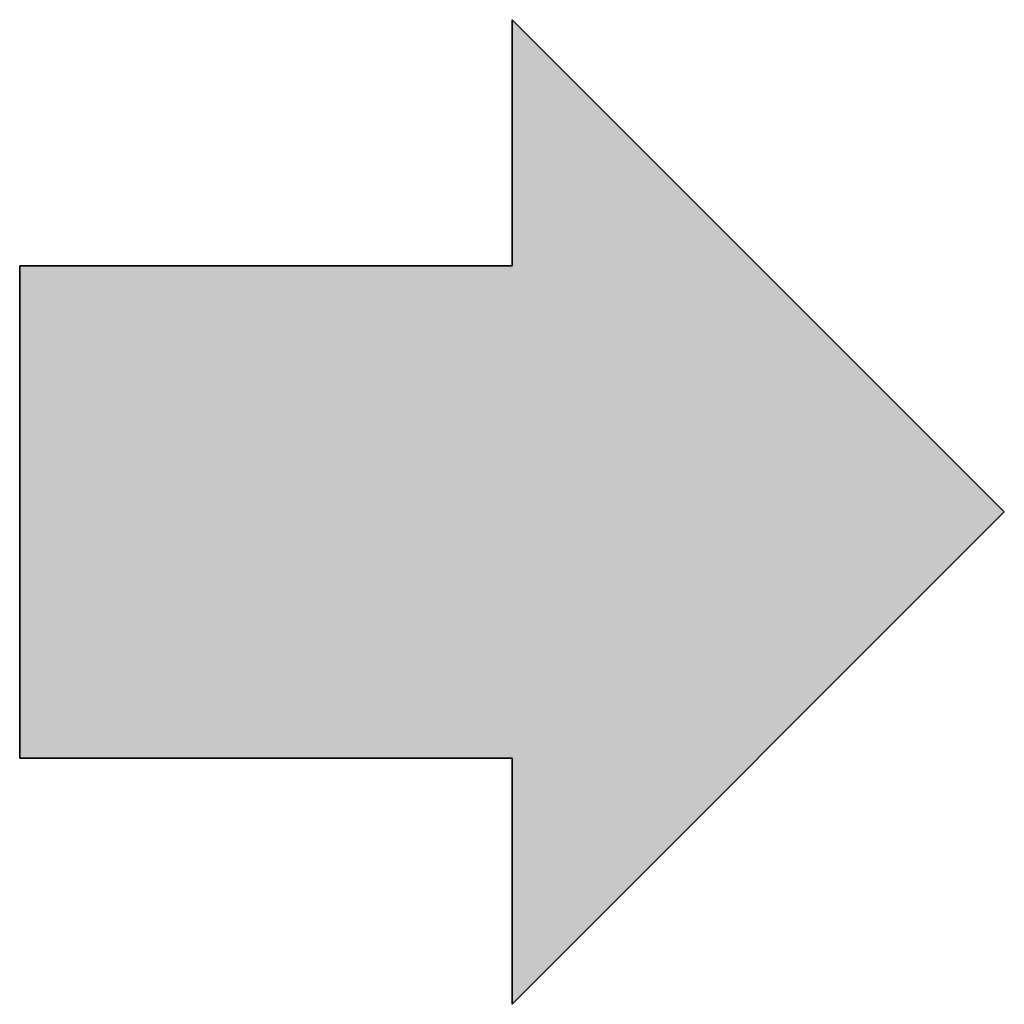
# Model space of a CAD drawing. Extents: x -620 to 300, y 62 to 1112.
# Tile 159 of 200: x 166.8 to 168.8, y 618.48 to 620.48. Entities that reach past the tile are written whole.
import ezdxf

# ---------------------------------------------------------------- set-up
doc = ezdxf.new("R2010")
doc.units = 0
doc.layers.get('0').update_dxf_attribs({"lineweight": 13})
doc.layers.add('00_E_ST_Handlaufleuchte_Übergabepunkte direkt ins Haus-A06CPVRSL0', color=7, linetype='Continuous', lineweight=35, true_color=0xcc0099)

# ---------------------------------------------------------------- blocks, each defined once
blk = doc.blocks.new('Referenz-A06CPVRZL0')
at = {"layer": '00_E_ST_Handlaufleuchte_Übergabepunkte direkt ins Haus-A06CPVRSL0', "linetype": 'Continuous', "ltscale": 0.35}
blk.add_hatch(color=256, dxfattribs=at).paths.add_polyline_path([(166.7956, 618.9833), (166.7956, 619.9833), (167.7956, 619.9833), (167.7956, 620.4833), (168.7956, 619.4833), (167.7956, 618.4833), (167.7956, 618.9833)])
for p, q in [((167.7956, 619.9833), (167.7956, 620.4833)), ((167.7956, 620.4833), (168.7956, 619.4833)), ((166.7956, 618.9833), (166.7956, 619.9833)), ((166.7956, 619.9833), (167.7956, 619.9833)), ((168.7956, 619.4833), (167.7956, 618.4833)), ((167.7956, 618.9833), (166.7956, 618.9833)), ((167.7956, 618.4833), (167.7956, 618.9833))]:
    blk.add_line(p, q, dxfattribs=at)

msp = doc.modelspace()

# ---------------------------------------------------------------- block references
at = {"color": 8, "lineweight": 25, "ltscale": 0.25, "true_color": 0x808080}
msp.add_blockref('Referenz-A06CPVRZL0', (0, 0), dxfattribs=at)

doc.saveas('drawing.dxf')
